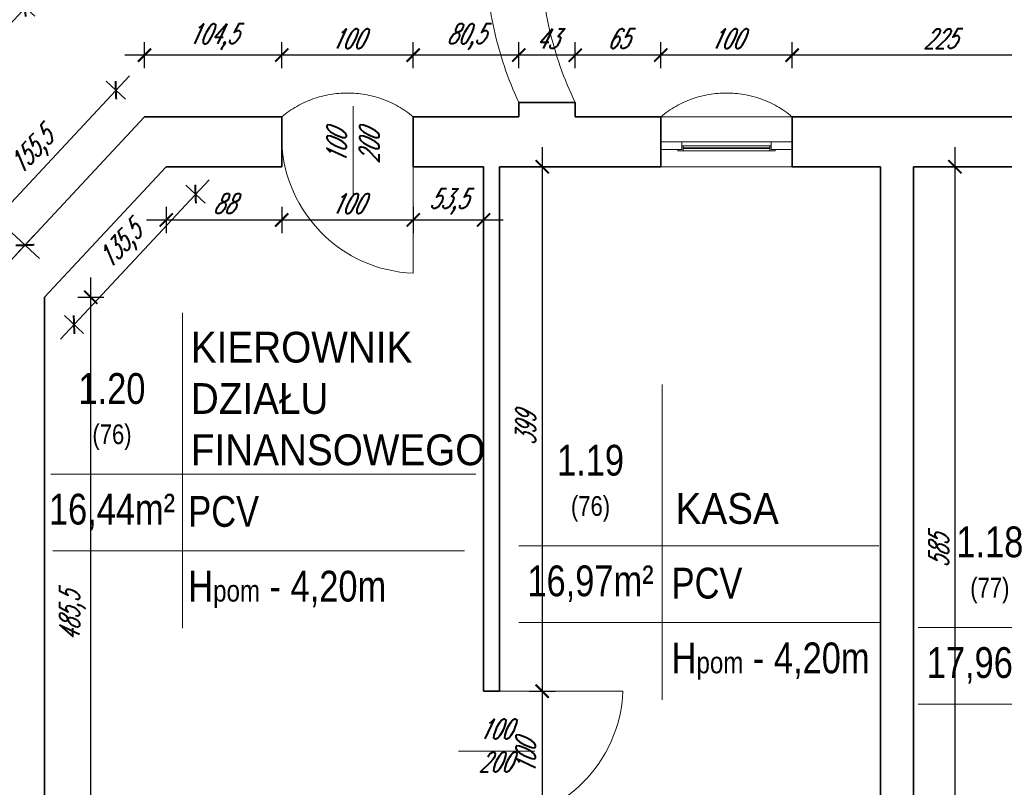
# Model space of a CAD drawing. Header units: millimetres. Extents: x 402 to 79005, y -7782 to 89952.
# Tile 142 of 256: x 22827 to 23576, y 28664 to 29248. Entities that reach past the tile are written whole.
import ezdxf

# ---------------------------------------------------------------- set-up
doc = ezdxf.new("R2010")
doc.units = ezdxf.units.MM
doc.header["$LTSCALE"] = 10
doc.linetypes.add('DASHED', pattern=[19.05, 12.7, -6.35])
doc.layers.get('0').update_dxf_attribs({"lineweight": 0})
doc.layers.get('Defpoints').update_dxf_attribs({"color": 253})
for name, color, linetype, lineweight in [('01 parter - ściany', 253, 'Continuous', 35), ('03-01_okna', 253, 'Continuous', 15), ('03_drzwi', 253, 'Continuous', 15), ('04-1_widok', 253, 'Continuous', 5), ('04-2_nad', 253, 'DASHED', 5), ('05-01_wymiary', 253, 'Continuous', 5), ('05-03_opis', 253, 'Continuous', 5)]:
    doc.layers.add(name, color=color, linetype=linetype, lineweight=lineweight)
doc.styles.add('ariel', font='ARIAL.TTF', dxfattribs={"width": 0.8})
doc.styles.add('ariel_wym', font='simplex.shx', dxfattribs={"width": 0.65, "oblique": 25})
doc.dimstyles.new('ariel 50 wnętrze', dxfattribs={"dimtxt": 15, "dimasz": 10, "dimexe": 10, "dimexo": 0, "dimgap": 5, "dimtad": 1, "dimdec": 1, "dimrnd": 0.5, "dimtxsty": 'ariel_wym', "dimblk": 'ARCHTICK', "dimcen": 2.5, "dimdle": 15, "dimazin": 0, "dimtfac": 1, "dimtdec": 1, "dimtix": 1, "dimtmove": 0, "dimatfit": 3, "dimldrblk": 'DOT', "dimfxl": 0, "dimarcsym": 0})

# ---------------------------------------------------------------- blocks, each defined once
blk = doc.blocks.new('_ArchTick')
at = {"color": 0, "linetype": 'ByBlock', "const_width": 0.15}
blk.add_lwpolyline([(-0.5, -0.5), (0.5, 0.5)], dxfattribs=at)
blk = doc.blocks.new('*D1590')
at = {"layer": '05-01_wymiary', "color": 0, "lineweight": -2}
for p, q in [((23414.62, 29211.39), (23414.62, 29231.39)), ((23639.6, 29211.39), (23639.6, 29231.39)), ((23654.6, 29221.39), (23399.62, 29221.39))]:
    blk.add_line(p, q, dxfattribs=at)
at = {"layer": 'Defpoints', "color": 0}
for p in [(23414.62, 29221.39), (23414.62, 29174.5), (23639.6, 29174.5)]:
    blk.add_point(p, dxfattribs=at)
at = {"layer": '05-01_wymiary', "color": 0, "lineweight": -2, "xscale": 10, "yscale": 10, "zscale": 10, "rotation": 180}
blk.add_blockref('_ArchTick', (23414.62, 29221.39), dxfattribs=at)
at = {"layer": '05-01_wymiary', "color": 0, "lineweight": -2, "xscale": 10, "yscale": 10, "zscale": 10}
blk.add_blockref('_ArchTick', (23639.6, 29221.39), dxfattribs=at)
at = {"layer": '05-01_wymiary', "color": 0, "insert": (23527.11, 29233.89), "char_height": 15, "attachment_point": 5, "style": 'ariel_wym'}
blk.add_mtext('225', dxfattribs=at)
blk = doc.blocks.new('_Dot')
at = {"color": 0, "linetype": 'ByBlock', "lineweight": -2}
blk.add_line((-0.5, 0), (-1, 0), dxfattribs=at)
at = {"color": 0, "linetype": 'ByBlock', "const_width": 0.5}
blk.add_lwpolyline([(-0.25, 0, 1), (0.25, 0, 1)], format="xyb", close=True, dxfattribs=at)
blk = doc.blocks.new('*D1591')
at = {"layer": '05-01_wymiary', "color": 0, "lineweight": -2}
for p, q in [((23314.62, 29211.39), (23314.62, 29231.39)), ((23414.62, 29211.39), (23414.62, 29231.39)), ((23429.62, 29221.39), (23299.62, 29221.39))]:
    blk.add_line(p, q, dxfattribs=at)
at = {"layer": 'Defpoints', "color": 0}
for p in [(23314.62, 29221.39), (23314.62, 29174.5), (23414.62, 29174.5)]:
    blk.add_point(p, dxfattribs=at)
at = {"layer": '05-01_wymiary', "color": 0, "lineweight": -2, "xscale": 10, "yscale": 10, "zscale": 10, "rotation": 180}
blk.add_blockref('_ArchTick', (23314.62, 29221.39), dxfattribs=at)
at = {"layer": '05-01_wymiary', "color": 0, "lineweight": -2, "xscale": 10, "yscale": 10, "zscale": 10}
blk.add_blockref('_ArchTick', (23414.62, 29221.39), dxfattribs=at)
at = {"layer": '05-01_wymiary', "color": 0, "insert": (23364.62, 29233.89), "char_height": 15, "attachment_point": 5, "style": 'ariel_wym'}
blk.add_mtext('100', dxfattribs=at)
blk = doc.blocks.new('*D1592')
at = {"layer": '05-01_wymiary', "color": 0, "lineweight": -2}
for p, q in [((23249.55, 29211.39), (23249.55, 29231.39)), ((23314.62, 29211.39), (23314.62, 29231.39)), ((23329.62, 29221.39), (23234.55, 29221.39))]:
    blk.add_line(p, q, dxfattribs=at)
at = {"layer": 'Defpoints', "color": 0}
for p in [(23249.55, 29221.39), (23249.55, 29185.4), (23314.62, 29174.5)]:
    blk.add_point(p, dxfattribs=at)
at = {"layer": '05-01_wymiary', "color": 0, "lineweight": -2, "xscale": 10, "yscale": 10, "zscale": 10, "rotation": 180}
blk.add_blockref('_ArchTick', (23249.55, 29221.39), dxfattribs=at)
at = {"layer": '05-01_wymiary', "color": 0, "lineweight": -2, "xscale": 10, "yscale": 10, "zscale": 10}
blk.add_blockref('_ArchTick', (23314.62, 29221.39), dxfattribs=at)
at = {"layer": '05-01_wymiary', "color": 0, "insert": (23282.08, 29233.89), "char_height": 15, "attachment_point": 5, "style": 'ariel_wym'}
blk.add_mtext('65', dxfattribs=at)
blk = doc.blocks.new('*D1593')
at = {"layer": '05-01_wymiary', "color": 0, "lineweight": -2}
for p, q in [((23206.55, 29211.39), (23206.55, 29231.39)), ((23249.55, 29211.39), (23249.55, 29231.39)), ((23264.55, 29221.39), (23191.55, 29221.39))]:
    blk.add_line(p, q, dxfattribs=at)
at = {"layer": 'Defpoints', "color": 0}
for p in [(23206.55, 29221.39), (23206.55, 29185.4), (23249.55, 29185.4)]:
    blk.add_point(p, dxfattribs=at)
at = {"layer": '05-01_wymiary', "color": 0, "lineweight": -2, "xscale": 10, "yscale": 10, "zscale": 10, "rotation": 180}
blk.add_blockref('_ArchTick', (23206.55, 29221.39), dxfattribs=at)
at = {"layer": '05-01_wymiary', "color": 0, "lineweight": -2, "xscale": 10, "yscale": 10, "zscale": 10}
blk.add_blockref('_ArchTick', (23249.55, 29221.39), dxfattribs=at)
at = {"layer": '05-01_wymiary', "color": 0, "insert": (23228.05, 29233.89), "char_height": 15, "attachment_point": 5, "style": 'ariel_wym'}
blk.add_mtext('43', dxfattribs=at)
blk = doc.blocks.new('*D1594')
at = {"layer": '05-01_wymiary', "color": 0, "lineweight": -2}
for p, q in [((23126.23, 29211.39), (23126.23, 29231.39)), ((23206.55, 29211.39), (23206.55, 29231.39)), ((23221.55, 29221.39), (23111.23, 29221.39))]:
    blk.add_line(p, q, dxfattribs=at)
at = {"layer": 'Defpoints', "color": 0}
for p in [(23126.23, 29221.39), (23206.55, 29185.4), (23126.23, 29174.5)]:
    blk.add_point(p, dxfattribs=at)
at = {"layer": '05-01_wymiary', "color": 0, "lineweight": -2, "xscale": 10, "yscale": 10, "zscale": 10, "rotation": 180}
blk.add_blockref('_ArchTick', (23126.23, 29221.39), dxfattribs=at)
at = {"layer": '05-01_wymiary', "color": 0, "lineweight": -2, "xscale": 10, "yscale": 10, "zscale": 10}
blk.add_blockref('_ArchTick', (23206.55, 29221.39), dxfattribs=at)
at = {"layer": '05-01_wymiary', "color": 0, "insert": (23166.39, 29235.32), "char_height": 15, "attachment_point": 5, "style": 'ariel_wym'}
blk.add_mtext('80,5', dxfattribs=at)
blk = doc.blocks.new('*D1595')
at = {"layer": '05-01_wymiary', "color": 0, "lineweight": -2}
for p, q in [((23026.23, 29211.39), (23026.23, 29231.39)), ((23126.23, 29211.39), (23126.23, 29231.39)), ((23141.23, 29221.39), (23011.23, 29221.39))]:
    blk.add_line(p, q, dxfattribs=at)
at = {"layer": 'Defpoints', "color": 0}
for p in [(23026.23, 29221.39), (23026.23, 29174.5), (23126.23, 29174.5)]:
    blk.add_point(p, dxfattribs=at)
at = {"layer": '05-01_wymiary', "color": 0, "lineweight": -2, "xscale": 10, "yscale": 10, "zscale": 10, "rotation": 180}
blk.add_blockref('_ArchTick', (23026.23, 29221.39), dxfattribs=at)
at = {"layer": '05-01_wymiary', "color": 0, "lineweight": -2, "xscale": 10, "yscale": 10, "zscale": 10}
blk.add_blockref('_ArchTick', (23126.23, 29221.39), dxfattribs=at)
at = {"layer": '05-01_wymiary', "color": 0, "insert": (23076.23, 29233.89), "char_height": 15, "attachment_point": 5, "style": 'ariel_wym'}
blk.add_mtext('100', dxfattribs=at)
blk = doc.blocks.new('*D1596')
at = {"layer": '05-01_wymiary', "color": 0, "lineweight": -2}
for p, q in [((22921.77, 29211.39), (22921.77, 29231.39)), ((23026.23, 29211.39), (23026.23, 29231.39)), ((23041.23, 29221.39), (22906.77, 29221.39))]:
    blk.add_line(p, q, dxfattribs=at)
at = {"layer": 'Defpoints', "color": 0}
for p in [(22921.77, 29221.39), (22921.77, 29174.5), (23026.23, 29174.5)]:
    blk.add_point(p, dxfattribs=at)
at = {"layer": '05-01_wymiary', "color": 0, "lineweight": -2, "xscale": 10, "yscale": 10, "zscale": 10, "rotation": 180}
blk.add_blockref('_ArchTick', (22921.77, 29221.39), dxfattribs=at)
at = {"layer": '05-01_wymiary', "color": 0, "lineweight": -2, "xscale": 10, "yscale": 10, "zscale": 10}
blk.add_blockref('_ArchTick', (23026.23, 29221.39), dxfattribs=at)
at = {"layer": '05-01_wymiary', "color": 0, "insert": (22974, 29235.32), "char_height": 15, "attachment_point": 5, "style": 'ariel_wym'}
blk.add_mtext('104,5', dxfattribs=at)
blk = doc.blocks.new('*D1597')
at = {"layer": '05-01_wymiary', "color": 0, "lineweight": -2}
for p, q in [((23224.38, 29151.5), (23224.38, 28722.45)), ((23214.38, 29136.5), (23234.38, 29136.5)), ((23214.38, 28737.45), (23234.38, 28737.45))]:
    blk.add_line(p, q, dxfattribs=at)
at = {"layer": 'Defpoints', "color": 0}
for p in [(23191.83, 29136.5), (23191.83, 28737.45), (23224.38, 28737.45)]:
    blk.add_point(p, dxfattribs=at)
at = {"layer": '05-01_wymiary', "color": 0, "lineweight": -2, "xscale": 10, "yscale": 10, "zscale": 10}
for p, rotation in [((23224.38, 29136.5), 90), ((23224.38, 28737.45), 270)]:
    blk.add_blockref('_ArchTick', p, dxfattribs=dict(at, rotation=rotation))
at = {"layer": '05-01_wymiary', "color": 0, "insert": (23211.88, 28936.97), "char_height": 15, "attachment_point": 5, "rotation": 90, "style": 'ariel_wym'}
blk.add_mtext('399', dxfattribs=at)
blk = doc.blocks.new('*D1598')
at = {"layer": '05-01_wymiary', "color": 0, "lineweight": -2}
for p, q in [((23224.38, 28752.45), (23224.38, 28622.45)), ((23214.38, 28737.45), (23234.38, 28737.45)), ((23214.38, 28637.45), (23234.38, 28637.45))]:
    blk.add_line(p, q, dxfattribs=at)
at = {"layer": 'Defpoints', "color": 0}
for p in [(23191.83, 28737.45), (23191.83, 28637.45), (23224.38, 28637.45)]:
    blk.add_point(p, dxfattribs=at)
at = {"layer": '05-01_wymiary', "color": 0, "lineweight": -2, "xscale": 10, "yscale": 10, "zscale": 10}
for p, rotation in [((23224.38, 28737.45), 90), ((23224.38, 28637.45), 270)]:
    blk.add_blockref('_ArchTick', p, dxfattribs=dict(at, rotation=rotation))
at = {"layer": '05-01_wymiary', "color": 0, "insert": (23211.88, 28687.45), "char_height": 15, "attachment_point": 5, "rotation": 90, "style": 'ariel_wym'}
blk.add_mtext('100', dxfattribs=at)
blk = doc.blocks.new('*D1600')
at = {"layer": '05-01_wymiary', "color": 0, "lineweight": -2}
for p, q in [((23538.5, 28536.5), (23538.5, 29151.5)), ((23528.5, 29136.5), (23548.5, 29136.5)), ((23528.5, 28551.5), (23548.5, 28551.5))]:
    blk.add_line(p, q, dxfattribs=at)
at = {"layer": 'Defpoints', "color": 0}
for p in [(23506.83, 29136.5), (23538.5, 29136.5), (23506.83, 28551.5)]:
    blk.add_point(p, dxfattribs=at)
at = {"layer": '05-01_wymiary', "color": 0, "lineweight": -2, "xscale": 10, "yscale": 10, "zscale": 10}
for p, rotation in [((23538.5, 29136.5), 90), ((23538.5, 28551.5), 270)]:
    blk.add_blockref('_ArchTick', p, dxfattribs=dict(at, rotation=rotation))
at = {"layer": '05-01_wymiary', "color": 0, "insert": (23526, 28844), "char_height": 15, "attachment_point": 5, "rotation": 90, "style": 'ariel_wym'}
blk.add_mtext('585', dxfattribs=at)
blk = doc.blocks.new('*D1255')
at = {"layer": '05-01_wymiary', "color": 0, "lineweight": -2}
for p, q in [((22880.95, 28536.5), (22880.95, 29052.21)), ((22870.95, 29037.21), (22890.95, 29037.21)), ((22870.95, 28551.5), (22890.95, 28551.5))]:
    blk.add_line(p, q, dxfattribs=at)
at = {"layer": 'Defpoints', "color": 0}
for p in [(22845.83, 29037.21), (22880.95, 29037.21), (22845.83, 28551.5)]:
    blk.add_point(p, dxfattribs=at)
at = {"layer": '05-01_wymiary', "color": 0, "lineweight": -2, "xscale": 10, "yscale": 10, "zscale": 10}
for p, rotation in [((22880.95, 29037.21), 90), ((22880.95, 28551.5), 270)]:
    blk.add_blockref('_ArchTick', p, dxfattribs=dict(at, rotation=rotation))
at = {"layer": '05-01_wymiary', "color": 0, "insert": (22867.02, 28794.35), "char_height": 15, "attachment_point": 5, "rotation": 90, "style": 'ariel_wym'}
blk.add_mtext('485,5', dxfattribs=at)
blk = doc.blocks.new('*D1256')
at = {"layer": '05-01_wymiary', "color": 0, "lineweight": -2}
for p, q in [((22970.89, 29126.66), (22857.96, 29005.41)), ((22953.34, 29122.5), (22967.98, 29108.86)), ((22860.87, 29023.21), (22875.51, 29009.57))]:
    blk.add_line(p, q, dxfattribs=at)
at = {"layer": 'Defpoints', "color": 0}
for p in [(22938.31, 29136.5), (22845.83, 29037.21), (22868.19, 29016.39)]:
    blk.add_point(p, dxfattribs=at)
at = {"layer": '05-01_wymiary', "color": 0, "lineweight": -2, "xscale": 10, "yscale": 10, "zscale": 10}
for p, rotation in [((22960.66, 29115.68), 47.03550590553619), ((22868.19, 29016.39), 227.0355059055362)]:
    blk.add_blockref('_ArchTick', p, dxfattribs=dict(at, rotation=rotation))
at = {"layer": '05-01_wymiary', "color": 0, "insert": (22904.23, 29075.53), "char_height": 15, "attachment_point": 5, "rotation": 47.03551, "style": 'ariel_wym'}
blk.add_mtext('135,5', dxfattribs=at)
blk = doc.blocks.new('*D1257')
at = {"layer": '05-01_wymiary', "color": 0, "lineweight": -2}
for p, q in [((22938.31, 29106), (22938.31, 29086)), ((23026.23, 29106), (23026.23, 29086)), ((22923.31, 29096), (23041.23, 29096))]:
    blk.add_line(p, q, dxfattribs=at)
at = {"layer": 'Defpoints', "color": 0}
for p in [(22938.31, 29136.5), (23026.23, 29136.5), (23026.23, 29096)]:
    blk.add_point(p, dxfattribs=at)
at = {"layer": '05-01_wymiary', "color": 0, "lineweight": -2, "xscale": 10, "yscale": 10, "zscale": 10, "rotation": 180}
blk.add_blockref('_ArchTick', (22938.31, 29096), dxfattribs=at)
at = {"layer": '05-01_wymiary', "color": 0, "lineweight": -2, "xscale": 10, "yscale": 10, "zscale": 10}
blk.add_blockref('_ArchTick', (23026.23, 29096), dxfattribs=at)
at = {"layer": '05-01_wymiary', "color": 0, "insert": (22982.27, 29108.5), "char_height": 15, "attachment_point": 5, "style": 'ariel_wym'}
blk.add_mtext('88', dxfattribs=at)
blk = doc.blocks.new('*D1258')
at = {"layer": '05-01_wymiary', "color": 0, "lineweight": -2}
for p, q in [((23026.23, 29106), (23026.23, 29086)), ((23126.22, 29106), (23126.22, 29086)), ((23011.23, 29096), (23141.22, 29096))]:
    blk.add_line(p, q, dxfattribs=at)
at = {"layer": 'Defpoints', "color": 0}
for p in [(23026.23, 29136.5), (23126.22, 29136.5), (23126.22, 29096)]:
    blk.add_point(p, dxfattribs=at)
at = {"layer": '05-01_wymiary', "color": 0, "lineweight": -2, "xscale": 10, "yscale": 10, "zscale": 10, "rotation": 180}
blk.add_blockref('_ArchTick', (23026.23, 29096), dxfattribs=at)
at = {"layer": '05-01_wymiary', "color": 0, "lineweight": -2, "xscale": 10, "yscale": 10, "zscale": 10}
blk.add_blockref('_ArchTick', (23126.22, 29096), dxfattribs=at)
at = {"layer": '05-01_wymiary', "color": 0, "insert": (23076.23, 29108.5), "char_height": 15, "attachment_point": 5, "style": 'ariel_wym'}
blk.add_mtext('100', dxfattribs=at)
blk = doc.blocks.new('*D1259')
at = {"layer": '05-01_wymiary', "color": 0, "lineweight": -2}
for p, q in [((23126.22, 29106), (23126.22, 29086)), ((23179.83, 29106), (23179.83, 29086)), ((23111.22, 29096), (23194.83, 29096))]:
    blk.add_line(p, q, dxfattribs=at)
at = {"layer": 'Defpoints', "color": 0}
for p in [(23126.22, 29136.5), (23179.83, 29136.5), (23179.83, 29096)]:
    blk.add_point(p, dxfattribs=at)
at = {"layer": '05-01_wymiary', "color": 0, "lineweight": -2, "xscale": 10, "yscale": 10, "zscale": 10, "rotation": 180}
blk.add_blockref('_ArchTick', (23126.22, 29096), dxfattribs=at)
at = {"layer": '05-01_wymiary', "color": 0, "lineweight": -2, "xscale": 10, "yscale": 10, "zscale": 10}
blk.add_blockref('_ArchTick', (23179.83, 29096), dxfattribs=at)
at = {"layer": '05-01_wymiary', "color": 0, "insert": (23153.03, 29109.93), "char_height": 15, "attachment_point": 5, "style": 'ariel_wym'}
blk.add_mtext('53,5', dxfattribs=at)
blk = doc.blocks.new('*D1260')
at = {"layer": '05-01_wymiary', "color": 0, "lineweight": -2}
for p, q in [((22910.26, 29205.72), (22783.74, 29069.88)), ((22907.35, 29187.93), (22892.71, 29201.56)), ((22801.28, 29074.04), (22786.64, 29087.67))]:
    blk.add_line(p, q, dxfattribs=at)
at = {"layer": 'Defpoints', "color": 0}
for p in [(22921.77, 29174.5), (22793.96, 29080.86), (22815.7, 29060.61)]:
    blk.add_point(p, dxfattribs=at)
at = {"layer": '05-01_wymiary', "color": 0, "lineweight": -2, "xscale": 10, "yscale": 10, "zscale": 10}
for p, rotation in [((22900.03, 29194.75), 47.03550590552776), ((22793.96, 29080.86), 227.0355059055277)]:
    blk.add_blockref('_ArchTick', p, dxfattribs=dict(at, rotation=rotation))
at = {"layer": '05-01_wymiary', "color": 0, "insert": (22836.8, 29147.29), "char_height": 15, "attachment_point": 5, "rotation": 47.03551, "style": 'ariel_wym'}
blk.add_mtext('155,5', dxfattribs=at)
blk = doc.blocks.new('*D1266')
at = {"layer": '05-01_wymiary', "color": 0, "lineweight": -2}
for p, q in [((22841.81, 29066.64), (22705.46, 29193.63)), ((22709.62, 29176.09), (22723.25, 29190.72)), ((22824.02, 29069.54), (22837.65, 29084.18))]:
    blk.add_line(p, q, dxfattribs=at)
at = {"layer": 'Defpoints', "color": 0}
for p in [(22716.44, 29183.41), (22701.3, 29167.15), (22815.7, 29060.61)]:
    blk.add_point(p, dxfattribs=at)
at = {"layer": '05-01_wymiary', "color": 0, "lineweight": -2, "xscale": 10, "yscale": 10, "zscale": 10}
for p, rotation in [((22716.44, 29183.41), 137.0355059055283), ((22830.84, 29076.86), 317.0355059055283)]:
    blk.add_blockref('_ArchTick', p, dxfattribs=dict(at, rotation=rotation))
at = {"layer": '05-01_wymiary', "color": 0, "insert": (22783.13, 29140.33), "char_height": 15, "attachment_point": 5, "rotation": 317.03551, "style": 'ariel_wym'}
blk.add_mtext('156,5', dxfattribs=at)
blk = doc.blocks.new('*D1267')
at = {"layer": '05-01_wymiary', "color": 0, "lineweight": -2}
for p, q in [((22841.16, 29268.79), (22716.48, 29132.88)), ((22823.65, 29264.5), (22838.39, 29250.98)), ((22719.25, 29150.69), (22733.99, 29137.17))]:
    blk.add_line(p, q, dxfattribs=at)
at = {"layer": 'Defpoints', "color": 0}
for p in [(22805.71, 29280.96), (22701.3, 29167.15), (22726.62, 29143.93)]:
    blk.add_point(p, dxfattribs=at)
at = {"layer": '05-01_wymiary', "color": 0, "lineweight": -2, "xscale": 10, "yscale": 10, "zscale": 10}
for p, rotation in [((22831.02, 29257.74), 47.46773687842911), ((22726.62, 29143.93), 227.4677368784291)]:
    blk.add_blockref('_ArchTick', p, dxfattribs=dict(at, rotation=rotation))
at = {"layer": '05-01_wymiary', "color": 0, "insert": (22768.56, 29210.25), "char_height": 15, "attachment_point": 5, "rotation": 47.46774, "style": 'ariel_wym'}
blk.add_mtext('154,5', dxfattribs=at)

msp = doc.modelspace()

# ---------------------------------------------------------------- linework, layer by layer
at = {"layer": '01 parter - ściany'}
for p, q in [((23249.55, 29185.4), (23206.55, 29185.4)), ((23206.55, 29185.4), (23206.55, 29174.5)), ((23249.55, 29185.4), (23249.55, 29174.5)), ((22815.7, 29060.61), (22921.77, 29174.5)), ((23026.23, 29174.5), (22921.77, 29174.5)), ((23026.23, 29174.5), (23026.23, 29136.5)), ((23206.55, 29174.5), (23126.23, 29174.5)), ((23126.23, 29174.5), (23126.23, 29136.5)), ((23314.62, 29174.5), (23249.55, 29174.5)), ((23314.62, 29174.5), (23314.62, 29136.5)), ((23639.6, 29174.5), (23414.62, 29174.5)), ((23414.62, 29174.5), (23414.62, 29136.5)), ((22845.83, 29037.21), (22938.31, 29136.5)), ((23026.23, 29136.5), (22938.31, 29136.5)), ((23179.83, 29136.5), (23126.22, 29136.5)), ((23179.83, 28737.45), (23179.83, 29136.5)), ((23314.62, 29136.5), (23191.83, 29136.5)), ((23191.83, 29136.5), (23191.83, 28737.44)), ((23481.83, 29136.5), (23414.6, 29136.5)), ((23481.83, 28551.5), (23481.83, 29136.5)), ((23639.6, 29136.5), (23506.83, 29136.5)), ((23506.83, 29136.5), (23506.83, 28551.5)), ((22845.83, 28551.5), (22845.83, 29037.21)), ((23179.83, 28737.45), (23191.83, 28737.45))]:
    msp.add_line(p, q, dxfattribs=at)
at = {"layer": '03-01_okna', "linetype": 'Continuous', "lineweight": 0}
for p, q in [((23398.62, 29155.5), (23330.62, 29155.5)), ((23330.62, 29152.5), (23398.62, 29152.5)), ((23331.62, 29148.5), (23331.62, 29152.5)), ((23331.62, 29151), (23397.62, 29151)), ((23397.62, 29148.5), (23397.62, 29152.5)), ((23331.62, 29150.5), (23397.62, 29150.5))]:
    msp.add_line(p, q, dxfattribs=at)
for points in [[(23330.62, 29149.5), (23314.62, 29149.5), (23314.62, 29155.5), (23330.62, 29155.5)], [(23414.62, 29149.5), (23398.62, 29149.5), (23398.62, 29155.5), (23414.62, 29155.5)]]:
    msp.add_lwpolyline(points, close=True, dxfattribs=at)
msp.add_lwpolyline([(23327.62, 29149.5), (23327.62, 29148.5), (23401.62, 29148.5), (23401.62, 29149.5)], dxfattribs=at)
at = {"layer": '03_drzwi'}
for p, q in [((23080.62, 29113.61), (23080.61, 29182.49)), ((23126.17, 29055.5), (23126.23, 29155.5)), ((23285.83, 28737.38), (23185.83, 28737.45)), ((23218.9, 28691.83), (23160.71, 28691.82))]:
    msp.add_line(p, q, dxfattribs=at)
for centre, start, end in [((23130.46, 29159.72), 182.32138, 267.64114), ((23181.61, 28741.68), 272.32138, 357.64114)]:
    msp.add_arc(centre, 104.31, start, end, dxfattribs=at)
at = {"layer": '04-1_widok'}
for p, q in [((23314.62, 29174.5), (23414.62, 29174.5)), ((23414.62, 29136.5), (23314.62, 29136.5))]:
    msp.add_line(p, q, dxfattribs=at)
at = {"layer": '04-2_nad', "ltscale": 2}
for centre, radius, start, end in [((23449.44, 29298.4), 267.89, 155.05034, 204.94966), ((23481.39, 29298.4), 257.92, 154.01506, 205.98494), ((23076.23, 29114.31), 78.25, 50.28152, 129.71848), ((23364.62, 29114.31), 78.25, 50.28152, 129.71848)]:
    msp.add_arc(centre, radius, start, end, dxfattribs=at)
at = {"layer": '05-03_opis'}
for p, q in [((22950.68, 29025.27), (22950.68, 28785.44)), ((23315.63, 28970.7), (23315.63, 28730.87)), ((22850.52, 28902.7), (23173.84, 28902.7)), ((22851.97, 28844.35), (23165.24, 28844.35)), ((23206.72, 28848.14), (23480.43, 28848.14)), ((23206.72, 28789.78), (23481.19, 28789.78)), ((23510.55, 28786), (23784.26, 28786)), ((23510.55, 28727.64), (23785.02, 28727.64))]:
    msp.add_line(p, q, dxfattribs=at)

# ---------------------------------------------------------------- texts
at = {"layer": '03_drzwi', "char_height": 15, "width": 160.5905, "attachment_point": 1, "style": 'ariel_wym'}
for insert, rotation in [((23060.46, 29139.09), 89.9915), ((23176.14, 28716.15), 359.9915)]:
    msp.add_mtext('100\\P200', dxfattribs=dict(at, insert=insert, rotation=rotation))
at = {"layer": '05-03_opis', "style": 'ariel'}
for s, insert, char_height, width, attachment_point in [('{\\fArial|b0|i0|c238|p34;\\W0.9;KIEROWNIK \\PDZIAŁU \\PFINANSOWEGO}', (22957.04, 28960), 23.4234, 356.6375, 4), ('{\\fArial|b0|i0|c238|p34;1.20\\P\\H0.6404x;(76)}', (22897.06, 28950.21), 23.4234, 108.9126, 5), ('{\\fArial|b0|i0|c238|p34;1.19\\P\\H0.6404x;(76)}', (23261.18, 28895.64), 23.4234, 108.9126, 5), ('{\\fArial|b0|i0|c238|p34;16,44m²}', (22897.06, 28873.8), 23.4234, 108.9126, 5), (' PCV', (22947.86, 28874.08), 23.423, 322.789, 4), ('{\\fArial|b0|i0|c238|p34;\\W0.9;KASA}', (23325.86, 28876.33), 23.4234, 356.6375, 4), ('{\\fArial|b0|i0|c238|p34;1.18\\P\\H0.6404x;(77)}', (23565.01, 28833.5), 23.4234, 108.9126, 5), ('{\\fArial|b0|i0|c238|p34;16,97m²}', (23261.18, 28819.24), 23.4234, 108.9126, 5), ('{\\fArial|b0|i0|c238|p34; PCV}', (23315.63, 28819.51), 23.4234, 322.789, 4), ('{\\fArial|b0|i0|c238|p34; H\\H0.7x;pom\\H1.429x; - 4,20m}', (22947.86, 28814.89), 23.4234, 322.789, 4), ('{\\fArial|b0|i0|c238|p34; H\\H0.7x;pom\\H1.429x; - 4,20m}', (23315.63, 28760.33), 23.4234, 322.789, 4), ('{\\fArial|b0|i0|c238|p34;17,96m²}', (23565.01, 28757.09), 23.4234, 108.9126, 5)]:
    msp.add_mtext(s, dxfattribs=dict(at, insert=insert, char_height=char_height, width=width, attachment_point=attachment_point))

# ---------------------------------------------------------------- dimensions: what is measured, and where the dimension line sits
at = {"layer": '05-01_wymiary'}
for p1, p2, distance, picture, middle in [((22805.71, 29280.96), (22701.3, 29167.15), 34.35, '*D1267', (22768.56, 29210.25)), ((22921.77, 29174.5), (22815.7, 29060.61), -29.71, '*D1260', (22836.8, 29147.29)), ((22815.7, 29060.61), (22701.3, 29167.15), -22.21, '*D1266', (22783.13, 29140.33)), ((22938.31, 29136.5), (22845.83, 29037.21), 30.55, '*D1256', (22904.23, 29075.53))]:
    dim = msp.add_aligned_dim(p1=p1, p2=p2, distance=distance, dimstyle='ariel 50 wnętrze', dxfattribs=at)
    dim.commit()
    dim.dimension.update_dxf_attribs({"geometry": picture, "text_midpoint": middle})
for base, p1, p2, picture, middle in [((22921.77, 29221.39), (23026.23, 29174.5), (22921.77, 29174.5), '*D1596', (22974, 29235.32)), ((23026.23, 29221.39), (23126.23, 29174.5), (23026.23, 29174.5), '*D1595', (23076.23, 29233.89)), ((23126.23, 29221.39), (23206.55, 29185.4), (23126.23, 29174.5), '*D1594', (23166.39, 29235.32)), ((23206.55, 29221.39), (23249.55, 29185.4), (23206.55, 29185.4), '*D1593', (23228.05, 29233.89)), ((23249.55, 29221.39), (23314.62, 29174.5), (23249.55, 29185.4), '*D1592', (23282.08, 29233.89)), ((23314.62, 29221.39), (23414.62, 29174.5), (23314.62, 29174.5), '*D1591', (23364.62, 29233.89)), ((23414.62, 29221.39), (23639.6, 29174.5), (23414.62, 29174.5), '*D1590', (23527.11, 29233.89)), ((23126.22, 29096), (23026.23, 29136.5), (23126.22, 29136.5), '*D1258', (23076.23, 29108.5)), ((23179.83, 29096), (23126.22, 29136.5), (23179.83, 29136.5), '*D1259', (23153.03, 29109.93))]:
    dim = msp.add_linear_dim(base=base, p1=p1, p2=p2, dimstyle='ariel 50 wnętrze', override={"dimtmove": 1}, dxfattribs=at)
    dim.commit()
    dim.dimension.update_dxf_attribs({"geometry": picture, "text_midpoint": middle})
for base, p1, p2, picture, middle in [((23224.3847, 28737.448), (23191.8346, 29136.4987), (23191.8346, 28737.448), '*D1597', (23211.8847, 28936.9733)), ((23538.5, 29136.5), (23506.83, 28551.5), (23506.83, 29136.5), '*D1600', (23526, 28844)), ((22880.95, 29037.21), (22845.83, 28551.5), (22845.83, 29037.21), '*D1255', (22867.02, 28794.35))]:
    dim = msp.add_linear_dim(base=base, p1=p1, p2=p2, angle=90, dimstyle='ariel 50 wnętrze', dxfattribs=at)
    dim.commit()
    dim.dimension.update_dxf_attribs({"geometry": picture, "text_midpoint": middle})
dim = msp.add_linear_dim(base=(23026.23, 29096), p1=(22938.31, 29136.5), p2=(23026.23, 29136.5), dimstyle='ariel 50 wnętrze', dxfattribs=at)
dim.commit()
dim.dimension.update_dxf_attribs({"geometry": '*D1257', "text_midpoint": (22982.27, 29108.5)})
dim = msp.add_linear_dim(base=(23224.38, 28637.45), p1=(23191.83, 28737.45), p2=(23191.83, 28637.45), angle=90, dimstyle='ariel 50 wnętrze', override={"dimtmove": 1}, dxfattribs=at)
dim.commit()
dim.dimension.update_dxf_attribs({"geometry": '*D1598', "text_midpoint": (23211.88, 28687.45)})

doc.saveas('drawing.dxf')
